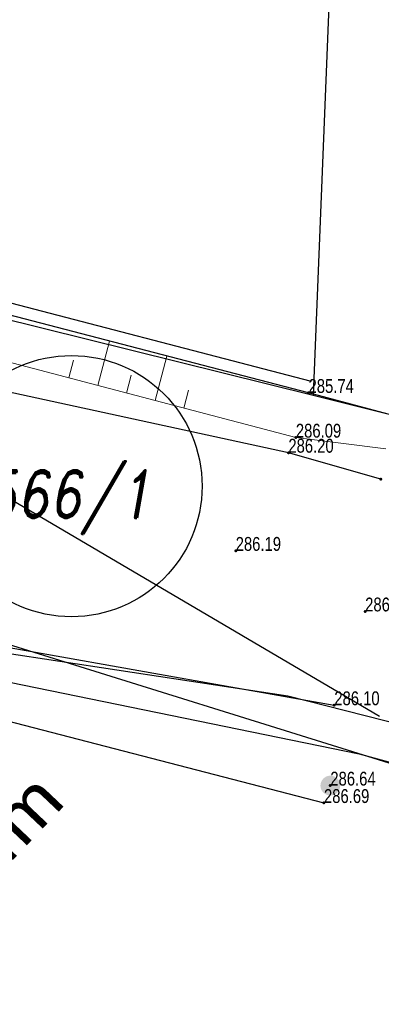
# Model space of a CAD drawing. Header units: feet. Extents: x -783217 to -782936, y -1044805 to -1043930.
# Tile 67 of 81: x -782981 to -782971, y -1044305 to -1044280. Entities that reach past the tile are written whole.
import ezdxf
from ezdxf.enums import TextEntityAlignment as Align

# ---------------------------------------------------------------- set-up
doc = ezdxf.new("R2010")
doc.units = ezdxf.units.FT
doc.header["$MEASUREMENT"] = 0
for name, color, linetype in [('KN_dotčené pozemky', 3, 'Continuous'), ('KN_POZEMKY 500', 140, 'Continuous'), ('S_CETIN_METALIKA', 6, 'SDELSPOJO'), ('S_optický zaměřený', 200, 'SDELSPOJO'), ('Sítě-NN nadzem', 82, 'SILVNNN'), ('Z_hrany ploch', 7, 'Continuous'), ('Z_oploceni', 3, 'PLOTDRTL')]:
    doc.layers.add(name, color=color, linetype=linetype)
for name, color, linetype, lineweight in [('KN_hranice pozemků', 140, 'Continuous', 30), ('POPIS-VELKÉ', 1, 'Continuous', 50), ('S_SLOUP', 1, 'Continuous', 15), ('Vrstva 51', 7, 'Continuous', 0), ('Z_svahování', 36, 'Continuous', 9), ('Z_VÝŠKY', 7, 'Continuous', 9), ('Z_VÝŠKY NETISK', 252, 'Continuous', 9)]:
    doc.layers.add(name, color=color, linetype=linetype, lineweight=lineweight)
doc.styles.add('calibri', font='calibri.ttf')
doc.styles.add('RomanD', font='romand.shx', dxfattribs={"width": 0.7, "oblique": 10})
doc.styles.add('Style-cs_Working', font='cs_Working.shx')
doc.linetypes.add('PLOTDRTL', pattern='A,5,[95,civil.shx,S=1,R=0,X=0,Y=0],5', length=10)
doc.linetypes.add('SDELSPOJO', pattern='A,7,-6,[31,civil.shx,S=1,R=0,X=0,Y=0],-6', length=19)
doc.linetypes.add('SILVNNN', pattern='A,2,-2,2,-6.5,[28,civil.shx,S=1,R=0,X=0,Y=0],-6.5', length=19)

# ---------------------------------------------------------------- blocks, each defined once
blk = doc.blocks.new('SLB')
at = {"layer": 'S_SLOUP', "linetype": 'Continuous'}
h = blk.add_hatch(color=256, dxfattribs=at)
edge = h.paths.add_edge_path()
edge.add_arc((0.001, 0), 0.5, 0, 360)

msp = doc.modelspace()

# ---------------------------------------------------------------- linework, layer by layer
at = {"layer": 'KN_dotčené pozemky', "color": 5}
msp.add_circle((-782979.237, -1044291.724), 3.299, dxfattribs=at)
at = {"layer": 'KN_hranice pozemků', "linetype": 'Continuous'}
for p, q in [((-782971.26, -1044242.43), (-782973.13, -1044289.43)), ((-782996.57, -1044283.61), (-782973.13, -1044289.43)), ((-782973.13, -1044289.43), (-782945.28, -1044296.35))]:
    msp.add_line(p, q, dxfattribs=at)
at = {"layer": 'S_CETIN_METALIKA', "ltscale": 0.2, "flags": 128}
msp.add_lwpolyline([(-782939.83, -1044331), (-782939.98, -1044330.19), (-782940.09, -1044328.69), (-782944, -1044317.65), (-782946.68, -1044312.55), (-782949.97, -1044307.79), (-782953.45, -1044304.7), (-782959, -1044301.57), (-782964.97, -1044299.27), (-782973.77, -1044297.03), (-782982.42, -1044295.72), (-782986.83, -1044295.95)], dxfattribs=at)
at = {"layer": 'S_optický zaměřený', "ltscale": 0.2, "flags": 128}
msp.add_lwpolyline([(-782987.46, -1044296.91), (-782986.85, -1044297.02), (-782985.01, -1044296.72), (-782981.14, -1044296.61), (-782971.97, -1044298.49), (-782968.94, -1044299.31), (-782964.73, -1044300.49), (-782958.72, -1044302.55), (-782955.72, -1044304.61), (-782952.98, -1044306.45), (-782950.1, -1044308.91), (-782948.8, -1044310.88), (-782947.03, -1044315.46), (-782946.07, -1044315.08), (-782939.33, -1044312.51), (-782937.81, -1044312.67)], dxfattribs=at)
at = {"layer": 'Sítě-NN nadzem', "ltscale": 0.2, "flags": 128}
msp.add_lwpolyline([(-782971.461, -1044297.541), (-782996.236, -1044282.964)], dxfattribs=at)
at = {"layer": 'Vrstva 51', "color": 7, "linetype": 'Continuous', "lineweight": 53}
for p in [(-782973.25, -1044289.37), (-782973.57, -1044290.5), (-782973.76, -1044290.88), (-782971.42, -1044291.55), (-782975.09, -1044293.36), (-782971.82, -1044294.89), (-782972.6, -1044297.26), (-782972.7, -1044299.29), (-782972.86, -1044299.73)]:
    msp.add_point(p, dxfattribs=at)
at = {"layer": 'Z_hrany ploch', "linetype": 'Continuous', "flags": 128}
for points in [[(-782971.42, -1044291.55), (-782973.76, -1044290.88), (-782981.98, -1044289.1), (-782991.19, -1044287.23), (-782994.22, -1044286.19), (-782995, -1044285.37), (-782996.25, -1044283.82), (-782997.92, -1044280.7), (-782998.1, -1044277.6), (-782998.79, -1044269.04), (-782999.4, -1044256.15), (-782999.38, -1044254.68), (-782999.53, -1044251.12), (-782999.8, -1044245.11), (-782999.99, -1044238.08), (-783001.13, -1044218.06), (-783001.17, -1044209.35), (-782998.85, -1044202.91), (-782997.8, -1044202.55), (-782997.09, -1044202.57), (-782996.93, -1044202.03), (-782993.14, -1044201.75), (-782991.96, -1044201.79)], [(-782990.04, -1044300.71), (-782990.58, -1044299.32), (-782989.72, -1044297.48), (-782987.8, -1044296.23), (-782985.1, -1044295.63), (-782982.48, -1044295.51), (-782972.6, -1044297.26)]]:
    msp.add_lwpolyline(points, dxfattribs=at)
at = {"layer": 'Z_oploceni', "ltscale": 0.5, "flags": 128}
for points in [[(-782973.25, -1044289.37), (-782981.86, -1044287.13), (-782990.55, -1044284.78), (-782994.29, -1044283.92), (-782996.64, -1044281.19), (-782997.39, -1044269.03), (-782998.27, -1044256.22)], [(-782971.11, -1044289.94), (-782973.25, -1044289.37)], [(-782989.62, -1044300.46), (-782985.7, -1044298.3), (-782982.29, -1044297.28), (-782972.86, -1044299.73)]]:
    msp.add_lwpolyline(points, dxfattribs=at)
at = {"layer": 'Z_oploceni', "linetype": 'ByBlock', "ltscale": 0.5, "flags": 128}
msp.add_lwpolyline([(-782973.174, -1044289.08), (-782981.783, -1044286.84), (-782990.477, -1044284.489), (-782994.127, -1044283.65), (-782996.347, -1044281.071), (-782997.091, -1044269.01), (-782997.971, -1044256.199)], dxfattribs=at)
at = {"layer": 'Z_svahování', "linetype": 'Continuous', "flags": 128}
for points in [[(-782971.3, -1044290.78), (-782973.57, -1044290.5), (-782982, -1044288.28), (-782991.08, -1044286.56), (-782995, -1044285.37)], [(-782978.575, -1044289.182), (-782978.28, -1044288.061)], [(-782977.125, -1044289.564), (-782976.828, -1044288.439)], [(-782979.3, -1044288.991), (-782979.183, -1044288.544)], [(-782977.85, -1044289.373), (-782977.732, -1044288.924)], [(-782976.399, -1044289.755), (-782976.281, -1044289.304)]]:
    msp.add_lwpolyline(points, dxfattribs=at)

# ---------------------------------------------------------------- block references
at = {"layer": 'S_SLOUP', "linetype": 'Continuous', "xscale": 0.5, "yscale": 0.5, "zscale": 0.5}
msp.add_blockref('SLB', (-782972.7, -1044299.29), dxfattribs=at)

# ---------------------------------------------------------------- texts
at = {"layer": 'KN_POZEMKY 500', "linetype": 'Continuous', "style": 'RomanD', "oblique": 10, "width": 0.8}
msp.add_text('566/1', height=1.2, dxfattribs=at).set_placement((-782979.336, -1044292.528), align=Align.CENTER)
at = {"layer": 'Z_VÝŠKY', "linetype": 'Continuous', "style": 'Style-cs_Working', "width": 0.8}
for s, p in [('285.74', (-782973.25, -1044289.37)), ('286.20', (-782973.76, -1044290.88)), ('286.19', (-782975.09, -1044293.36)), ('286.16', (-782971.82, -1044294.89)), ('286.10', (-782972.6, -1044297.26)), ('286.69', (-782972.86, -1044299.73))]:
    msp.add_text(s, height=0.35, dxfattribs=at).set_placement(p)
at = {"layer": 'Z_VÝŠKY NETISK', "linetype": 'Continuous', "style": 'Style-cs_Working', "width": 0.8}
for s, p in [('286.09', (-782973.57, -1044290.5)), ('286.64', (-782972.7, -1044299.29))]:
    msp.add_text(s, height=0.35, dxfattribs=at).set_placement(p)

# ---------------------------------------------------------------- next in the draw order: texts
at = {"layer": 'POPIS-VELKÉ', "linetype": 'ByBlock', "insert": (-782991.529, -1044310.695), "char_height": 1.3, "attachment_point": 1, "rotation": 46.5482, "style": 'calibri', "bg_fill": 3, "box_fill_scale": 1, "bg_fill_color": 256, "bg_fill_transparency": 0}
msp.add_mtext_dynamic_manual_height_columns('ÚSEK "D2" - dl. 14m', width=16.68234, gutter_width=1, heights=[0], dxfattribs=at)

# ---------------------------------------------------------------- next in the draw order: linework, layer by layer
at = {"layer": 'KN_hranice pozemků', "linetype": 'Continuous'}
msp.add_line((-782981.91, -1044295.38), (-782958.15, -1044302.8), dxfattribs=at)

doc.saveas('drawing.dxf')
